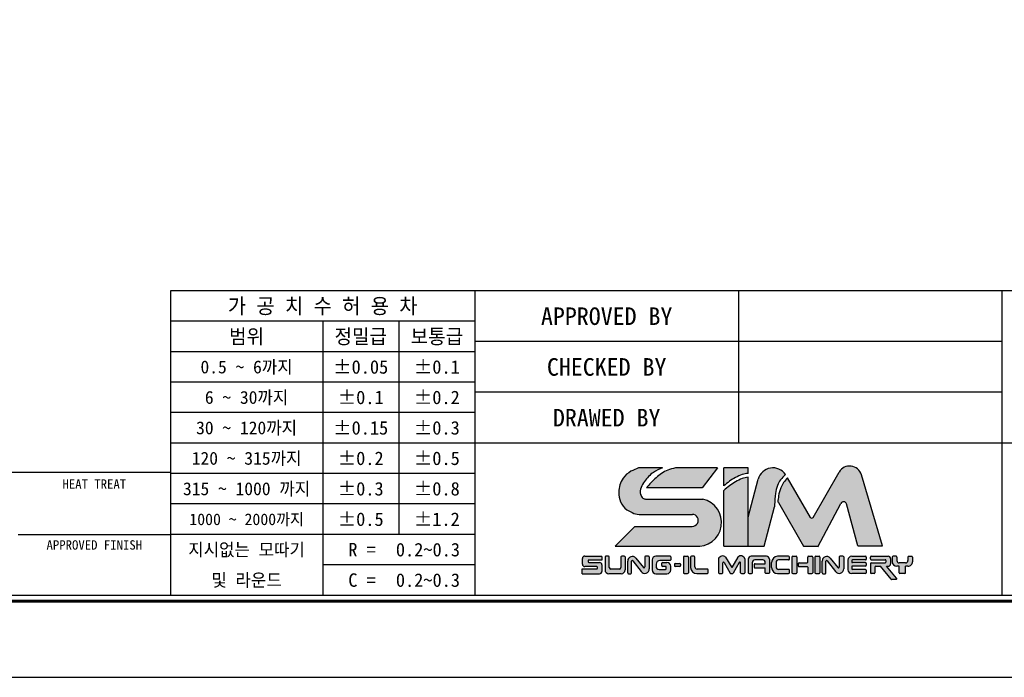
# Model space of a CAD drawing. Header units: millimetres. Extents: x -20 to 486, y 18 to 376.
# Tile 2 of 3: x 231 to 374, y 18 to 114. Entities that reach past the tile are written whole.
import ezdxf
from ezdxf.enums import TextEntityAlignment as Align

# ---------------------------------------------------------------- set-up
doc = ezdxf.new("R2010")
doc.units = ezdxf.units.MM
doc.layers.get('0').update_dxf_attribs({"linetype": 'CONTINUOUS'})

# ---------------------------------------------------------------- blocks, each defined once
blk = doc.blocks.new('란표제')
h = blk.add_hatch(color=256)
h.dxf.hatch_style = 1
edge = h.paths.add_edge_path()
edge.add_spline(control_points=[(207.2548857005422, 16.33602195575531), (207.4122922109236, 16.47608683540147), (207.7174809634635, 16.74765264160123), (208.2523540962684, 17.06731062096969), (208.7774405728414, 17.32249890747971), (209.1543874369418, 17.38665720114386), (209.3190179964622, 17.41467816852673)], knot_values=[0, 0, 0, 0, 0.6304310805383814, 1.222315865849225, 1.865724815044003, 2.364625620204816, 2.364625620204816, 2.364625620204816, 2.364625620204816], degree=3, periodic=0)
edge.add_line((209.3190179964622, 17.41467816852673), (209.3190179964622, 17.87493595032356))
edge.add_line((209.3190179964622, 17.87493595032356), (207.2548857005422, 17.87493595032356))
edge.add_line((207.2548857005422, 17.87493595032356), (207.2548857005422, 16.33602195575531))
edge = h.paths.add_edge_path()
edge.add_spline(control_points=[(209.3190179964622, 17.09505608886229), (209.1507810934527, 17.05636180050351), (208.7718837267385, 16.96921585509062), (208.2430076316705, 16.70211665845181), (207.7228945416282, 16.35351243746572), (207.4135439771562, 16.08416408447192), (207.2548857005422, 15.94602195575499)], knot_values=[0, 0, 0, 0, 0.5164407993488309, 1.163110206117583, 1.761888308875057, 2.392319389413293, 2.392319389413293, 2.392319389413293, 2.392319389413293], degree=3, periodic=0)
edge.add_line((207.2548857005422, 15.9460219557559), (207.2548857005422, 11.20741602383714))
edge.add_line((207.2548857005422, 11.20741602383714), (209.3190179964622, 11.20741602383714))
edge.add_line((209.3190179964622, 11.20741602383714), (209.3190179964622, 17.09505608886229))
edge = h.paths.add_edge_path()
edge.add_line((205.4485281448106, 15.20675719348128), (200.5646388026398, 15.20675719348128))
edge.add_spline(control_points=[(200.5646388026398, 15.20675719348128), (200.4849448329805, 15.23112786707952), (200.2902893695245, 15.29065413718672), (200.0764048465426, 15.6795593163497), (200.1444277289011, 16.22277553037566), (200.5626230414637, 16.86702953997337), (201.1445093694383, 17.51252125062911), (201.7536223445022, 17.7642963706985), (202.0212897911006, 17.87493595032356)], knot_values=[0, 0, 0, 0, 0.2433595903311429, 0.5944147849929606, 1.213183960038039, 1.789398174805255, 2.88702788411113, 3.747486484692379, 3.747486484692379, 3.747486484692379, 3.747486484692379], degree=3, periodic=0)
edge.add_line((202.0212897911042, 17.87493595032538), (199.9759209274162, 17.87493595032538))
edge.add_spline(control_points=[(199.9759209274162, 17.87493595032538), (199.7520550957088, 17.79066462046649), (199.2509278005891, 17.60202188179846), (198.4944564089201, 16.96557093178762), (198.1991549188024, 15.94031959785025), (198.3773366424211, 14.9433061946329), (198.8409946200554, 14.33840604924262), (199.2605940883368, 14.13379854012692), (199.4124566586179, 14.05974643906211)], knot_values=[0, 0, 0, 0, 0.550739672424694, 1.232839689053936, 2.19963066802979, 2.850121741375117, 3.513003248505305, 3.888995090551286, 3.888995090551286, 3.888995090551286, 3.888995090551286], degree=3, periodic=0)
edge.add_arc((200.0158996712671, 15.21120487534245), 1.299999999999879, 242.3423855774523, 270.0000000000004)
edge.add_line((200.0158996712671, 13.91120487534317), (204.5640160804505, 13.91120487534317))
edge.add_arc((204.5640160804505, 13.39961279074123), 0.5115920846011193, 270.18688939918, 90, ccw=False)
edge.add_line((204.5656848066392, 12.8880234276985), (199.6526393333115, 12.8880234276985))
edge.add_line((199.6526393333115, 12.8880234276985), (197.9720319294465, 11.20741602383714))
edge.add_line((197.9720319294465, 11.20741602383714), (204.7937810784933, 11.20741602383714))
edge.add_arc((205.0304162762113, 13.22194172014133), 2.028376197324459, 263.3004820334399, 78.10426637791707)
edge = h.paths.add_edge_path(flags=17)
edge.add_spline(control_points=[(203.1244932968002, 17.87493595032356), (202.8996633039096, 17.82721986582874), (202.2807588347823, 17.69586862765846), (201.4378743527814, 17.0633564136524), (200.9055243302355, 16.48007066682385), (200.6418784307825, 16.19119889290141)], knot_values=[0, 0, 0, 0, 0.6846043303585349, 1.884555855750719, 3.061918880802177, 3.061918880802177, 3.061918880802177, 3.061918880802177], degree=3, periodic=0)
edge.add_line((200.6418784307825, 16.19119889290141), (205.407712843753, 16.19119889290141))
edge.add_line((205.407712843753, 16.19119889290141), (206.7038211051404, 17.87493595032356))
edge.add_line((206.7038211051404, 17.87493595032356), (203.1244932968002, 17.87493595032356))
h = blk.add_hatch(color=256)
h.dxf.hatch_style = 1
edge = h.paths.add_edge_path()
edge.add_spline(control_points=[(211.5867120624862, 14.73767623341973), (211.5979655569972, 15.05995682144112), (211.6173841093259, 15.61607052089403), (211.7789107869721, 16.34602459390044), (212.0883945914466, 16.90037927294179), (212.3712800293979, 17.17334599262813), (212.5211611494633, 17.31797188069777)], knot_values=[0, 0, 0, 0, 0.7435831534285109, 1.283095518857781, 1.707763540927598, 2.186317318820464, 2.186317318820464, 2.186317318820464, 2.186317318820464], degree=3, periodic=0)
edge.add_arc((211.4478182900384, 16.58453128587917), 1.300000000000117, 34.34572044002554, 164.9999999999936)
edge.add_line((210.1921147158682, 16.92099604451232), (209.3190179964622, 13.66255472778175))
edge.add_line((209.3190179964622, 13.66255472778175), (209.3190179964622, 11.20741602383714))
edge.add_line((209.3190179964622, 11.20741602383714), (210.6863499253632, 11.20741602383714))
edge.add_line((210.6863499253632, 11.20741602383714), (211.5798839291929, 14.54213032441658))
edge.add_spline(control_points=[(211.5798839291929, 14.54213032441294), (211.5821599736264, 14.60731229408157), (211.5844360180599, 14.6724942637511), (211.5867120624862, 14.73767623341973)], knot_values=[2.186317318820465, 2.186317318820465, 2.186317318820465, 2.186317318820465, 2.336708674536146, 2.336708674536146, 2.336708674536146, 2.336708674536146], degree=3, periodic=0)
edge = h.paths.add_edge_path()
edge.add_arc((217.4733307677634, 14.73094655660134), 0.2599999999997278, 14.999999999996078, 152.0936797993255, ccw=False)
edge.add_line((217.7244714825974, 14.79823950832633), (218.681274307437, 11.22740275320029))
edge.add_line((218.681274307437, 11.22740275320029), (220.7932630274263, 11.22740275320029))
edge.add_line((220.7932630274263, 11.22740275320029), (218.9990320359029, 17.29391512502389))
edge.add_arc((218.0017364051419, 16.99895508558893), 1.040000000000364, 16.47610349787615, 150.0000000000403)
edge.add_line((217.101069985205, 17.51895508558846), (214.8678378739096, 13.65088360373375))
edge.add_arc((214.7552545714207, 13.71588360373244), 0.1299999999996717, 210.0000000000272, 330.0000000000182, ccw=False)
edge.add_line((214.6426712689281, 13.65088360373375), (212.6921295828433, 17.0293209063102))
edge.add_spline(control_points=[(212.6921295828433, 17.02932090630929), (212.5742457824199, 16.899792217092), (212.3414632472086, 16.64401477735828), (212.0652903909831, 16.12183659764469), (211.9274507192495, 15.54940397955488), (211.8798952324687, 15.13850761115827), (211.859846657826, 14.96528077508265)], knot_values=[0, 0, 0, 0, 0.523800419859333, 1.034337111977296, 1.752334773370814, 2.275651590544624, 2.275651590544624, 2.275651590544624, 2.275651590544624], degree=3, periodic=0)
edge.add_arc((211.7973139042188, 14.85130860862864), 0.1300000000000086, 30.0000000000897, 61.24788174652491, ccw=False)
edge.add_line((211.9098972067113, 14.91630860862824), (214.0576988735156, 11.19620699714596))
edge.add_line((214.0576988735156, 11.19620699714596), (215.3070704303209, 11.19620699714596))
edge.add_line((215.3070704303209, 11.19620699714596), (217.2435651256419, 14.85263365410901))
h = blk.add_hatch(color=256)
h.dxf.hatch_style = 1
h.paths.add_polyline_path([(196.8398843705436, 9.60770408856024, 0.4142135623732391), (196.6448843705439, 9.802704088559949), (195.7199446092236, 9.802704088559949, -0.4142135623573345), (195.6549446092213, 9.867704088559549), (195.6549446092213, 9.94856656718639, -0.4142135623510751), (195.7199446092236, 10.01356656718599), (196.8398843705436, 10.01356656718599), (196.8398843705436, 10.34636134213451), (195.3763517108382, 10.34636134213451, 0.4142135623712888), (195.1813517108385, 10.15136134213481), (195.1813517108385, 9.651637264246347, 0.4142135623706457), (195.3763517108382, 9.456637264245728), (196.4043549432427, 9.456637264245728, -0.4142135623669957), (196.469354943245, 9.391637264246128), (196.469354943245, 9.31448400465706, -0.4142135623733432), (196.4043549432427, 9.249484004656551), (195.1625882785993, 9.249484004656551), (195.1625882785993, 8.845717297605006), (196.6448843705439, 8.845717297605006, 0.4142135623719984), (196.8398843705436, 9.040717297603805)])
h.paths.add_polyline_path([(204.2241152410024, 10.26798301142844, 0.4142135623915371), (204.1591152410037, 10.33298301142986), (203.8636730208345, 10.33298301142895, 0.4142135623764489), (203.7986730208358, 10.26798301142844), (203.7986730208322, 8.929340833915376, 0.4142135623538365), (203.8636730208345, 8.864340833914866), (204.1591152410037, 8.864340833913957, 0.4142135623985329), (204.2241152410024, 8.929340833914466)])
h.paths.add_polyline_path([(207.1653805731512, 9.76362669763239, -0.7673269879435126), (207.2866722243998, 9.796126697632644), (207.8058751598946, 8.896840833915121, 0.2679491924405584), (207.8621668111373, 8.864340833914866), (207.9913022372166, 8.864340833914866, 0.2679491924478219), (208.0475938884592, 8.896840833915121), (208.5667968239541, 9.796126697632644, -0.7673269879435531), (208.6880884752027, 9.76362669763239), (208.6880884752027, 8.929340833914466, 0.414213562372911), (208.753088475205, 8.864340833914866), (208.9903602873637, 8.864340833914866, 0.4142135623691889), (209.0553602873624, 8.929340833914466), (209.0553602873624, 10.10884705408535, 0.5572135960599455), (208.4489020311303, 10.27134705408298), (207.9267345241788, 9.366926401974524), (207.40456701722, 10.27134705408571, 0.5198906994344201), (206.7981087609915, 10.10884705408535), (206.7981087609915, 8.929340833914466, 0.4142135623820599), (206.8631087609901, 8.864340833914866), (207.1003805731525, 8.864340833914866, 0.414213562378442), (207.1653805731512, 8.929340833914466)])
h = blk.add_hatch(color=256)
h.dxf.hatch_style = 1
h.paths.add_polyline_path([(203.5669230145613, 9.653807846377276, 0.4142135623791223), (203.5019230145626, 9.718807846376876), (203.0985386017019, 9.718807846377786, 0.4142135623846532), (203.0335386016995, 9.653807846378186), (203.0335386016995, 9.535083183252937, 0.4142135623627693), (203.0985386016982, 9.470083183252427), (203.5019230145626, 9.470083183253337, 0.4142135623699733), (203.5669230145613, 9.535083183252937)])
h.paths.add_polyline_path([(198.8155383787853, 9.170717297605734), (198.8155383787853, 10.28136134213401, 0.4142135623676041), (198.7505383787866, 10.34636134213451), (198.5312483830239, 10.34636134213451, 0.4142135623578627), (198.4662483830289, 10.28136134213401), (198.4662483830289, 9.374979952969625, -0.4142135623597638), (198.3362483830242, 9.244979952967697), (197.603546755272, 9.244979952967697, -0.414213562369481), (197.4735467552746, 9.374979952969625), (197.4735467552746, 10.28136134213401, 0.4142135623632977), (197.4085467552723, 10.34636134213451), (197.1732207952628, 10.34636134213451, 0.4142135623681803), (197.1082207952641, 10.28136134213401), (197.1082207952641, 9.170717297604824, 0.4142135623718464), (197.4332207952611, 8.845717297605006), (198.4905383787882, 8.845717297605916, 0.414213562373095)])
h.paths.add_polyline_path([(200.8836941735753, 9.265258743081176), (200.883694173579, 10.28136134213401, 0.4142135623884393), (200.8186941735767, 10.34636134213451), (200.5662103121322, 10.34636134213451, 0.4142135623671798), (200.5012103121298, 10.28136134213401), (200.5012103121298, 9.419089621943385, -0.7053166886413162), (200.3858505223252, 9.377993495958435), (199.73655295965, 10.17365216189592, 0.7053166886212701), (199.0443942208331, 9.927075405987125), (199.0443942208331, 8.910717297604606, 0.4142135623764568), (199.1093942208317, 8.845717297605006), (199.3056264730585, 8.845717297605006, 0.414213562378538), (199.3706264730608, 8.910717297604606), (199.3706264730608, 9.9048288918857, -0.7182104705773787), (199.4873633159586, 9.944177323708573), (200.1832731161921, 9.029168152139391, 0.718210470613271)])
h.paths.add_polyline_path([(202.7217367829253, 9.170717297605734), (202.7217367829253, 9.475145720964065, 0.4142135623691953), (202.3967367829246, 9.800145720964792), (202.0179389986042, 9.800145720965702, 0.4142135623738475), (201.9529389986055, 9.735145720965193), (201.9529389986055, 9.53839498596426, 0.4142135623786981), (202.0179389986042, 9.47339498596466), (202.2733244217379, 9.47339498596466, -0.4142135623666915), (202.3383244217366, 9.40839498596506), (202.3383244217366, 9.281672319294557, -0.4142135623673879), (202.2733244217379, 9.216672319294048), (201.7241999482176, 9.216672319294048, -0.414213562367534), (201.4641999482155, 9.476672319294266), (201.4641999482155, 9.652153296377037, -0.4142135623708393), (201.7891999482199, 9.977153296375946), (202.6567367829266, 9.977153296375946, 0.4142135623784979), (202.7217367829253, 10.04215329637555), (202.7217367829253, 10.28136134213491, 0.4142135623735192), (202.6567367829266, 10.34636134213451), (201.4565649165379, 10.34636134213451, 0.4142135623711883), (201.1315649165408, 10.02136134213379), (201.1315649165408, 9.170717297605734, 0.414213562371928), (201.4565649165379, 8.845717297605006), (202.3967367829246, 8.845717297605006, 0.4142135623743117)])
h.paths.add_polyline_path([(205.9125890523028, 9.17499023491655, 0.414213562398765), (205.8475890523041, 9.239990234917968), (204.9759224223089, 9.239990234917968, -0.4142135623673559), (204.7809224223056, 9.434990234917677), (204.7809224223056, 10.26798301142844, 0.4142135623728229), (204.7159224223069, 10.33298301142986), (204.484411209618, 10.33298301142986, 0.4142135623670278), (204.4194112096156, 10.26798301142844), (204.4194112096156, 9.384340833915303, 0.4142135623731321), (204.9394112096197, 8.864340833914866), (205.8475890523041, 8.864340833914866, 0.4142135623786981), (205.9125890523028, 8.929340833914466)])
h.paths.add_polyline_path([(209.6947316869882, 9.823725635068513, -0.4142135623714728), (209.8897316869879, 10.01872563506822), (210.5938065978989, 10.01872563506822, -0.4142135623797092), (210.7888065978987, 9.823725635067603), (210.7888065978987, 9.69676070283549), (209.9214226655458, 9.69676070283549, 0.4142135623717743), (209.8564226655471, 9.631760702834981), (209.8564226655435, 9.405771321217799, 0.4142135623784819), (209.9214226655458, 9.34077132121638), (210.7888065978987, 9.34077132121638), (210.7888065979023, 8.929340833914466, 0.4142135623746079), (210.853806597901, 8.864340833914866), (211.0838216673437, 8.864340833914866, 0.4142135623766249), (211.1488216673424, 8.929340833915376), (211.1488216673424, 10.07298301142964, 0.4142135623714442), (210.888821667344, 10.33298301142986), (209.5973415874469, 10.33298301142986, 0.4142135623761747), (209.3373415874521, 10.07298301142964), (209.3373415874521, 8.929340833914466, 0.4142135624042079), (209.4023415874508, 8.864340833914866), (209.6297316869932, 8.864340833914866, 0.4142135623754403), (209.6947316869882, 8.929340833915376)])
h.paths.add_polyline_path([(212.8488973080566, 9.150598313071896, 0.4142135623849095), (212.7838973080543, 9.215598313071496), (211.9150975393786, 9.215598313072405, -0.4142135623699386), (211.7200975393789, 9.410598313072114), (211.7200975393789, 9.82568128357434, -0.4142135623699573), (211.9150975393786, 10.02068128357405), (212.7838973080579, 10.02068128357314, 0.414213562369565), (212.8488973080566, 10.08568128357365), (212.8488973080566, 10.26798301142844, 0.4142135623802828), (212.7838973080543, 10.33298301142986), (211.8480273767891, 10.33298301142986, 0.4142135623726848), (211.3280273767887, 9.812983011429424), (211.3280273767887, 9.384340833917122, 0.4142135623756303), (211.8480273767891, 8.864340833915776), (212.7838973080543, 8.864340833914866, 0.4142135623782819), (212.8488973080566, 8.929340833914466)])
h.paths.add_polyline_path([(213.4925793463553, 10.26798301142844, 0.4142135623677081), (213.427579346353, 10.33298301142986), (213.1321371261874, 10.33298301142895, 0.4142135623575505), (213.0671371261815, 10.26798301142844), (213.0671371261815, 8.929340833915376, 0.4142135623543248), (213.1321371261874, 8.864340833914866), (213.427579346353, 8.864340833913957, 0.4142135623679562), (213.4925793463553, 8.929340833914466)])
h.paths.add_polyline_path([(214.8456035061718, 10.26798301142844, 0.4142135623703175), (214.7806035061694, 10.33298301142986), (214.4851612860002, 10.33298301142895, 0.4142135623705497), (214.4201612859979, 10.26798301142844), (214.4201612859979, 9.839948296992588, -0.4142135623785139), (214.3551612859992, 9.774948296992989), (213.6763301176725, 9.774948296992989, 0.4142135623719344), (213.6113301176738, 9.70994829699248), (213.6113301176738, 9.520356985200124, 0.4142135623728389), (213.6763301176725, 9.455356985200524), (214.3551612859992, 9.455356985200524, -0.4142135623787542), (214.4201612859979, 9.390356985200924), (214.4201612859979, 8.929340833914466, 0.4142135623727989), (214.4851612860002, 8.864340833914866), (214.7806035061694, 8.864340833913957, 0.4142135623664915), (214.8456035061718, 8.929340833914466)])
h.paths.add_polyline_path([(215.4624624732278, 10.26798301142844, 0.4142135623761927), (215.3974624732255, 10.33298301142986), (215.1020202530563, 10.33298301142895, 0.4142135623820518), (215.0370202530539, 10.26798301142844), (215.0370202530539, 8.929340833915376, 0.4142135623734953), (215.1020202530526, 8.864340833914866), (215.3974624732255, 8.864340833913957, 0.4142135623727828), (215.4624624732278, 8.929340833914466)])
h.paths.add_polyline_path([(216.3394696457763, 10.17365216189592, 0.7053166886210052), (215.6473109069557, 9.927075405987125), (215.6473109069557, 8.910717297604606, 0.4142135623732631), (215.7123109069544, 8.845717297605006), (215.9085431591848, 8.845717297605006, 0.4142135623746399), (215.9735431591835, 8.910717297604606), (215.9735431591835, 9.9048288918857, -0.718210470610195), (216.0902800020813, 9.944177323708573), (216.7861898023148, 9.029168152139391, 0.7182104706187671), (217.486610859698, 9.265258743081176), (217.486610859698, 10.28136134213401, 0.414213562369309), (217.4216108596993, 10.34636134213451), (217.1691269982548, 10.34636134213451, 0.4142135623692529), (217.1041269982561, 10.28136134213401), (217.1041269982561, 9.419089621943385, -0.7053166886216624), (216.9887672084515, 9.377993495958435)])
h.paths.add_polyline_path([(219.4204153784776, 10.26798301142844, 0.4142135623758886), (219.3554153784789, 10.33298301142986), (218.1709172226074, 10.33298301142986, 0.414213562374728), (217.845917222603, 10.00798301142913), (217.845917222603, 9.189340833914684, 0.4142135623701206), (218.1709172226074, 8.864340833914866), (219.3554153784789, 8.864340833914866, 0.4142135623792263), (219.4204153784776, 8.929340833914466), (219.4204153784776, 9.143462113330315, 0.4142135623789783), (219.3554153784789, 9.208462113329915), (218.2404718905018, 9.208462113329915, -0.4142135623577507), (218.1754718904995, 9.273462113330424), (218.1754718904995, 9.438182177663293, -0.4142135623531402), (218.2404718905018, 9.503182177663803), (219.3554153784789, 9.503182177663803, 0.4142135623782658), (219.4204153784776, 9.568182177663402), (219.4204153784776, 9.72836590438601, 0.4142135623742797), (219.3554153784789, 9.79336590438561), (218.2404718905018, 9.79336590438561, -0.4142135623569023), (218.1754718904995, 9.85836590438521), (218.1754718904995, 9.955071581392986, -0.4142135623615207), (218.2404718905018, 10.02007158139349), (219.3554153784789, 10.02007158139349, 0.4142135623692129), (219.4204153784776, 10.085071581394)])
h.paths.add_polyline_path([(221.4898233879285, 10.13798301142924, 0.4142135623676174), (221.2948233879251, 10.33298301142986), (219.835271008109, 10.33298301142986, 0.4142135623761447), (219.7702710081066, 10.26798301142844), (219.7702710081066, 10.10677544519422, 0.4142135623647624), (219.835271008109, 10.04177544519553), (221.0336939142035, 10.04177544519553, -0.4142135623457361), (221.0986939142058, 9.976775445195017), (221.0986939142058, 9.837352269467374, -0.4142135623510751), (221.0336939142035, 9.772352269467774), (219.835271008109, 9.772352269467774, 0.4142135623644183), (219.7702710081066, 9.707352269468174), (219.7702710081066, 8.929340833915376, 0.4142135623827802), (219.835271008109, 8.864340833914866), (220.0926108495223, 8.864340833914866, 0.41421356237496), (220.157610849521, 8.929340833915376), (220.157610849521, 9.414242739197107, -0.414213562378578), (220.2226108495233, 9.479242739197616), (220.6306965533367, 9.479242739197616), (221.5531320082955, 8.379926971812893, 0.2216946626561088), (221.602924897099, 8.356708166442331), (221.9552971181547, 8.35670816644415, 0.637070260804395), (222.0050900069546, 8.463489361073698), (221.1527717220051, 9.479242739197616), (221.2948233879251, 9.479242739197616, 0.414213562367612), (221.4898233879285, 9.674242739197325)])
h.paths.add_polyline_path([(223.3662109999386, 9.869242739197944), (223.3662109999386, 10.26798301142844, 0.4142135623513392), (223.3012109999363, 10.33298301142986), (223.0343925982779, 10.33298301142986, 0.4142135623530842), (222.9693925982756, 10.26798301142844), (222.9693925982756, 9.967352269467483, -0.414213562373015), (222.7743925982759, 9.772352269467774), (222.2290342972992, 9.772352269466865, -0.4142135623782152), (222.0340342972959, 9.967352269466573), (222.0340342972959, 10.26798301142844, 0.4142135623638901), (221.9690342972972, 10.33298301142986), (221.7022158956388, 10.33298301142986, 0.4142135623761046), (221.6372158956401, 10.26798301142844), (221.6372158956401, 9.869242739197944, 0.4142135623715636), (222.0272158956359, 9.479242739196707), (222.9762109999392, 9.479242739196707, 0.4142135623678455)])
h.paths.add_polyline_path([(222.7748939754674, 9.479242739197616), (222.2133923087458, 9.479242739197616), (222.2133923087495, 8.929340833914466, 0.4142135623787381), (222.2783923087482, 8.864340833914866), (222.7098939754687, 8.864340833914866, 0.4142135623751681), (222.7748939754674, 8.929340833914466)])
for p, q in [((290, 33), (160, 33)), ((160, 33), (160, 7)), ((186, 33), (186, 7)), ((208.5, 33), (208.5, 20)), ((231, 33), (231, 7)), ((186, 30.39999999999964), (160, 30.39999999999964)), ((173, 30.39999999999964), (173, 7)), ((179.5, 30.39999999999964), (179.5, 12.20000000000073)), ((231, 28.66666666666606), (186, 28.66666666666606)), ((186, 27.79999999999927), (160, 27.79999999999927)), ((186, 25.20000000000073), (160, 25.20000000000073)), ((231, 24.33333333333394), (186, 24.33333333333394)), ((186, 22.60000000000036), (160, 22.60000000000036)), ((186, 20), (160, 20)), ((290, 20), (186, 20)), ((202.0212897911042, 17.87493595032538), (199.9759209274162, 17.87493595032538)), ((206.7038211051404, 17.87493595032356), (203.1244932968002, 17.87493595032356)), ((206.7038211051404, 17.87493595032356), (205.407712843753, 16.19119889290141)), ((209.3190179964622, 17.87493595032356), (207.2548857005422, 17.87493595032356)), ((207.2548857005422, 16.33602195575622), (207.2548857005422, 17.87493595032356)), ((209.3190179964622, 17.41467816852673), (209.3190179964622, 17.87493595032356)), ((160, 17.5), (62, 17.5)), ((186, 17.39999999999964), (160, 17.39999999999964)), ((209.3190179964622, 11.20741602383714), (209.3190179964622, 17.09505608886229)), ((209.3190179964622, 13.66255472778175), (210.1921147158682, 16.92099604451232)), ((214.6426712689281, 13.65088360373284), (212.692129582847, 17.0293209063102)), ((214.8678378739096, 13.65088360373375), (217.101069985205, 17.51895508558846)), ((220.7932630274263, 11.22740275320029), (218.9990320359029, 17.2939151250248)), ((205.407712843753, 16.19119889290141), (200.6418784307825, 16.19119889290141)), ((200.5646388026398, 15.20675719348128), (205.4485281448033, 15.20675719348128)), ((207.2548857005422, 11.20741602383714), (207.2548857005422, 15.94602195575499)), ((186, 14.79999999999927), (160, 14.79999999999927)), ((210.6863499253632, 11.20741602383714), (211.5798839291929, 14.54213032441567)), ((211.9098972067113, 14.91630860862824), (214.0576988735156, 11.19620699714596)), ((215.2814177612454, 11.14777045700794), (217.2435651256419, 14.85263365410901)), ((218.681274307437, 11.22740275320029), (217.7244714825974, 14.79823950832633)), ((200.0158996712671, 13.91120487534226), (204.5640160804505, 13.91120487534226)), ((199.6526393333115, 12.8880234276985), (197.9720319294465, 11.20741602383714)), ((199.6526393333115, 12.8880234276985), (204.5623473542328, 12.8880234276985)), ((147, 12.20000000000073), (160, 12.20000000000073)), ((186, 12.20000000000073), (160, 12.20000000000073)), ((197.9720319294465, 11.20741602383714), (204.7937810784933, 11.20741602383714)), ((207.2548857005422, 11.20741602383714), (209.3190179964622, 11.20741602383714)), ((209.3190179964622, 11.20741602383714), (210.6863499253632, 11.20741602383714)), ((214.0576988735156, 11.19620699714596), (215.2814177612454, 11.19620699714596)), ((218.681274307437, 11.22740275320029), (220.7932630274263, 11.22740275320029)), ((195.1813517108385, 9.651637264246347), (195.1813517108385, 10.15136134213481)), ((195.3763517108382, 10.34636134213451), (196.8398843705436, 10.34636134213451)), ((196.8398843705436, 10.32175464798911), (196.8398843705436, 10.01356656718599)), ((197.1082207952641, 10.28136134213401), (197.1082207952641, 9.170717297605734)), ((197.4085467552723, 10.34636134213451), (197.1732207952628, 10.34636134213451)), ((197.4735467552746, 9.374979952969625), (197.4735467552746, 10.28136134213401)), ((198.4662483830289, 10.28136134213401), (198.4662483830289, 9.374979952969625)), ((198.7505383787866, 10.34636134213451), (198.5312483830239, 10.34636134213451)), ((198.8155383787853, 10.28136134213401), (198.8155383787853, 9.170717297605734)), ((199.7365529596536, 10.17365216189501), (200.3858505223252, 9.377993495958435)), ((200.5012103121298, 10.28136134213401), (200.5012103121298, 9.419089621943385)), ((200.8186941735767, 10.34636134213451), (200.5662103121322, 10.34636134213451)), ((200.8836941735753, 10.28136134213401), (200.8836941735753, 9.265258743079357)), ((202.6567367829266, 10.34636134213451), (201.4565649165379, 10.34636134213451)), ((202.7217367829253, 10.28136134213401), (202.7217367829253, 10.04215329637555)), ((202.7217367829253, 10.28136134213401), (202.7217367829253, 10.04215329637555)), ((203.7986730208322, 10.26798301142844), (203.7986730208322, 8.929340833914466)), ((203.8636730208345, 10.33298301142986), (204.1591152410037, 10.33298301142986)), ((204.2241152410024, 10.26798301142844), (204.2241152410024, 8.929340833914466)), ((204.4194112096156, 10.26798301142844), (204.4194112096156, 9.384340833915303)), ((204.7159224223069, 10.33298301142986), (204.484411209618, 10.33298301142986)), ((204.7809224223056, 9.434990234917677), (204.7809224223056, 10.26798301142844)), ((206.7981087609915, 10.10884705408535), (206.7981087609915, 8.929340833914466)), ((207.40456701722, 10.2713470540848), (207.9267345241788, 9.366926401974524)), ((208.4489020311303, 10.2713470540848), (207.9267345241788, 9.366926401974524)), ((209.0553602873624, 10.10884705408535), (209.0553602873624, 8.929340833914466)), ((210.888821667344, 10.33298301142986), (209.5973415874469, 10.33298301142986)), ((212.7838973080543, 10.33298301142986), (211.8480273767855, 10.33298301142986)), ((212.8488973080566, 10.08568128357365), (212.8488973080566, 10.26798301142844)), ((213.0671371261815, 10.26798301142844), (213.0671371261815, 8.929340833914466)), ((213.1321371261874, 10.33298301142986), (213.427579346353, 10.33298301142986)), ((213.4925793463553, 10.26798301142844), (213.4925793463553, 8.929340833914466)), ((214.4201612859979, 9.839948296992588), (214.4201612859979, 10.26798301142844)), ((214.4851612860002, 10.33298301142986), (214.7806035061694, 10.33298301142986)), ((214.8456035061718, 10.26798301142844), (214.8456035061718, 8.929340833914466)), ((215.0370202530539, 10.26798301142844), (215.0370202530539, 8.929340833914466)), ((215.1020202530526, 10.33298301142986), (215.3974624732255, 10.33298301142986)), ((215.4624624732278, 10.26798301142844), (215.4624624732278, 8.929340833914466)), ((216.3394696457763, 10.17365216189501), (216.9887672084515, 9.377993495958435)), ((217.1041269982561, 10.28136134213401), (217.1041269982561, 9.419089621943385)), ((217.4216108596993, 10.34636134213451), (217.1691269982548, 10.34636134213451)), ((217.486610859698, 10.28136134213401), (217.486610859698, 9.265258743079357)), ((218.1709172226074, 10.33298301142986), (219.3554153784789, 10.33298301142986)), ((219.4204153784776, 10.26798301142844), (219.4204153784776, 10.08507158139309)), ((219.7702710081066, 10.10677544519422), (219.7702710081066, 10.26798301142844)), ((219.8352710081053, 10.33298301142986), (221.2948233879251, 10.33298301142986)), ((221.4898233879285, 10.13798301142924), (221.4898233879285, 9.674242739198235)), ((221.6372158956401, 10.26798301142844), (221.6372158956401, 9.869242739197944)), ((221.9690342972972, 10.33298301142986), (221.7022158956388, 10.33298301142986)), ((222.0340342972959, 10.26798301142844), (222.0340342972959, 9.967352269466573)), ((222.9693925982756, 10.26798301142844), (222.9693925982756, 9.967352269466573)), ((223.0343925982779, 10.33298301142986), (223.3012109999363, 10.33298301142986)), ((223.366210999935, 10.26798301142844), (223.366210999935, 9.869242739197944)), ((186, 9.600000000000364), (173, 9.600000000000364)), ((195.1625882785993, 8.845717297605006), (195.1625882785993, 9.249484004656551)), ((195.1625882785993, 9.249484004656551), (196.4043549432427, 9.249484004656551)), ((196.4043549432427, 9.456637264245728), (195.3763517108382, 9.456637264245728)), ((195.6549446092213, 9.94856656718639), (195.6549446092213, 9.867704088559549)), ((196.8398843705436, 10.01356656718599), (195.7199446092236, 10.01356656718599)), ((195.7199446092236, 9.802704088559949), (196.6448843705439, 9.802704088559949)), ((196.469354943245, 9.31448400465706), (196.469354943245, 9.391637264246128)), ((196.8398843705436, 9.60770408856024), (196.8398843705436, 9.040717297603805)), ((199.0443942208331, 8.910717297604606), (199.0443942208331, 9.927075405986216)), ((199.3706264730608, 8.910717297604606), (199.3706264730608, 9.9048288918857)), ((199.4873633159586, 9.944177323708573), (200.1832731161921, 9.029168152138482)), ((201.1315649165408, 10.02136134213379), (201.1315649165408, 9.170717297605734)), ((201.4641999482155, 9.652153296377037), (201.4641999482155, 9.476672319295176)), ((202.6567367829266, 9.977153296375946), (201.7891999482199, 9.977153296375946)), ((201.9529389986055, 9.53839498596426), (201.9529389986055, 9.735145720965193)), ((202.0179389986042, 9.800145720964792), (202.3967367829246, 9.800145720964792)), ((202.2733244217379, 9.47339498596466), (202.0179389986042, 9.47339498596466)), ((202.3383244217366, 9.281672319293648), (202.3383244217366, 9.40839498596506)), ((202.7217367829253, 9.170717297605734), (202.7217367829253, 9.475145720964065)), ((203.0335386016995, 9.653807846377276), (203.0335386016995, 9.535083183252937)), ((203.0985386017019, 9.718807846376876), (203.5019230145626, 9.718807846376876)), ((203.5019230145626, 9.470083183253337), (203.0985386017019, 9.470083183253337)), ((203.5669230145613, 9.653807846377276), (203.5669230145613, 9.535083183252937)), ((207.1653805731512, 8.929340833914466), (207.1653805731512, 9.76362669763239)), ((207.2866722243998, 9.796126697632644), (207.8058751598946, 8.896840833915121)), ((208.5667968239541, 9.796126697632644), (208.0475938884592, 8.896840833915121)), ((208.6880884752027, 8.929340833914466), (208.6880884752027, 9.76362669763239)), ((209.3373415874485, 10.07298301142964), (209.3373415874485, 8.929340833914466)), ((209.6947316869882, 8.929340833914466), (209.6947316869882, 9.823725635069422)), ((209.8564226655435, 9.63176070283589), (209.8564226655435, 9.405771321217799)), ((210.5938065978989, 10.01872563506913), (209.8897316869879, 10.01872563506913)), ((209.9214226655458, 9.69676070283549), (210.7888065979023, 9.69676070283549)), ((209.9214226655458, 9.34077132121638), (210.7888065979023, 9.34077132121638)), ((210.7888065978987, 9.69676070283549), (210.7888065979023, 9.823725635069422)), ((210.7888065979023, 8.929340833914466), (210.7888065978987, 9.34077132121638)), ((211.1488216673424, 10.07298301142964), (211.1488216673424, 8.929340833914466)), ((211.328027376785, 9.384340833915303), (211.328027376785, 9.812983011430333)), ((211.7200975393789, 9.82568128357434), (211.7200975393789, 9.410598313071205)), ((212.7838973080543, 10.02068128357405), (211.9150975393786, 10.02068128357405)), ((213.6113301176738, 9.709948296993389), (213.6113301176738, 9.520356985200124)), ((213.6763301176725, 9.774948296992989), (214.3551612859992, 9.774948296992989)), ((213.6763301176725, 9.455356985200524), (214.3551612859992, 9.455356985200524)), ((214.4201612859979, 9.390356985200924), (214.4201612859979, 8.929340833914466)), ((215.6473109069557, 8.910717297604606), (215.6473109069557, 9.927075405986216)), ((215.9735431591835, 8.910717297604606), (215.9735431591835, 9.9048288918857)), ((216.0902800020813, 9.944177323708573), (216.7861898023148, 9.029168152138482)), ((217.845917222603, 10.00798301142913), (217.845917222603, 9.189340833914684)), ((218.1754718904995, 9.955071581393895), (218.1754718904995, 9.85836590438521)), ((218.1754718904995, 9.438182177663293), (218.1754718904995, 9.273462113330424)), ((219.3554153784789, 10.02007158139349), (218.2404718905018, 10.02007158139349)), ((219.3554153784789, 9.79336590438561), (218.2404718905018, 9.79336590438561)), ((219.3554153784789, 9.503182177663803), (218.2404718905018, 9.503182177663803)), ((219.4204153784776, 9.72836590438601), (219.4204153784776, 9.568182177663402)), ((219.7702710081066, 9.707352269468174), (219.7702710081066, 8.929340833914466)), ((219.8352710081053, 10.04177544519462), (221.0336939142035, 10.04177544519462)), ((219.8352710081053, 9.772352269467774), (221.0336939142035, 9.772352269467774)), ((220.157610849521, 9.414242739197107), (220.157610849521, 8.929340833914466)), ((220.2226108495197, 9.479242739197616), (220.6306965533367, 9.479242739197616)), ((221.5531320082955, 8.379926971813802), (220.6306965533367, 9.479242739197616)), ((221.0986939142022, 9.976775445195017), (221.0986939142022, 9.837352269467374)), ((221.1527717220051, 9.479242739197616), (221.2948233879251, 9.479242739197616)), ((222.0050900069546, 8.463489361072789), (221.1527717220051, 9.479242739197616)), ((222.2133923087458, 9.479242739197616), (222.0272158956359, 9.479242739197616)), ((222.2133923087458, 8.929340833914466), (222.2133923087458, 9.479242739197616)), ((222.7743925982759, 9.772352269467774), (222.2290342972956, 9.772352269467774)), ((222.9762109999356, 9.479242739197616), (222.7748939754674, 9.479242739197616)), ((222.7748939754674, 8.929340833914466), (222.7748939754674, 9.479242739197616)), ((195.1625882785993, 8.845717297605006), (196.6448843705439, 8.845717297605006)), ((198.4905383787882, 8.845717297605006), (197.4332207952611, 8.845717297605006)), ((198.3362483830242, 9.244979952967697), (197.603546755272, 9.244979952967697)), ((199.1093942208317, 8.845717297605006), (199.3056264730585, 8.845717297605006)), ((201.4565649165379, 8.845717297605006), (202.3967367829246, 8.845717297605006)), ((201.7241999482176, 9.216672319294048), (202.2733244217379, 9.216672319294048)), ((203.8636730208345, 8.864340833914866), (204.1591152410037, 8.864340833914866)), ((204.9394112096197, 8.864340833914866), (205.8475890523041, 8.864340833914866)), ((205.8475890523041, 9.239990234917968), (204.9759224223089, 9.239990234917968)), ((205.9125890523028, 8.929340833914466), (205.9125890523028, 9.17499023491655)), ((206.8631087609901, 8.864340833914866), (207.1003805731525, 8.864340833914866)), ((207.8621668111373, 8.864340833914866), (207.9913022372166, 8.864340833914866)), ((208.753088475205, 8.864340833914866), (208.9903602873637, 8.864340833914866)), ((209.4023415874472, 8.864340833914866), (209.6297316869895, 8.864340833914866)), ((211.0838216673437, 8.864340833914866), (210.853806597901, 8.864340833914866)), ((211.8480273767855, 8.864340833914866), (212.7838973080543, 8.864340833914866)), ((212.7838973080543, 9.215598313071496), (211.9150975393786, 9.215598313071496)), ((212.8488973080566, 8.929340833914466), (212.8488973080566, 9.150598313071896)), ((213.1321371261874, 8.864340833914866), (213.427579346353, 8.864340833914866)), ((214.4851612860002, 8.864340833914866), (214.7806035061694, 8.864340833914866)), ((215.1020202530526, 8.864340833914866), (215.3974624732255, 8.864340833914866)), ((215.7123109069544, 8.845717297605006), (215.9085431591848, 8.845717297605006)), ((219.3554153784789, 8.864340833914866), (218.1709172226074, 8.864340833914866)), ((219.3554153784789, 9.208462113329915), (218.2404718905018, 9.208462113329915)), ((219.4204153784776, 9.143462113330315), (219.4204153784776, 8.929340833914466)), ((220.0926108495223, 8.864340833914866), (219.8352710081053, 8.864340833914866)), ((222.7098939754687, 8.864340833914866), (222.2783923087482, 8.864340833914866)), ((221.9552971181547, 8.35670816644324), (221.602924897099, 8.35670816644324)), ((0, 0), (296.9999999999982, 0))]:
    blk.add_line(p, q)
at = {"const_width": 0.25}
blk.add_lwpolyline([(290.5000000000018, 6.5), (290.5000000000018, 203.5), (10, 203.5), (10, 6.5)], close=True, dxfattribs=at)
blk.add_lwpolyline([(290, 7), (290, 203), (10.49999999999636, 203), (10.49999999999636, 7)], close=True)
for centre, radius, start, end in [((211.4478182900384, 16.58453128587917), 1.3, 34.34572043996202, 164.999999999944), ((218.0017364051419, 16.99895508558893), 1.04, 16.47610349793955, 150.000000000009), ((205.0304162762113, 13.22194172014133), 2.028376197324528, 263.3004820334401, 78.10426637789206), ((211.7973139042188, 14.85130860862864), 0.13, 29.99999999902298, 61.24788175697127), ((217.4733307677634, 14.73094655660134), 0.26, 14.9999999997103, 152.0936797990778), ((200.0158996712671, 15.21120487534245), 1.3, 242.3423855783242, 270), ((204.5640160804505, 13.39961279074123), 0.5115920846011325, 269.8131105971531, 90), ((214.7552545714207, 13.71588360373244), 0.13, 209.9999999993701, 329.9999999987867), ((195.3763517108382, 10.15136134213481), 0.195, 90, 180), ((197.1732207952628, 10.28136134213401), 0.065, 90, 180), ((197.4085467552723, 10.28136134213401), 0.065, 0, 90), ((198.5312483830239, 10.28136134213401), 0.065, 90, 180), ((198.7505383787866, 10.28136134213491), 0.065, 0, 90), ((199.4343942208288, 9.927075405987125), 0.39, 39.21617813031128, 180), ((200.5662103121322, 10.28136134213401), 0.065, 90, 180), ((200.8186941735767, 10.28136134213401), 0.065, 0, 90), ((201.4565649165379, 10.02136134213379), 0.325, 90, 180), ((202.6567367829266, 10.28136134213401), 0.065, 0, 90.0000000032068), ((203.8636730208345, 10.26798301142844), 0.065, 90, 180), ((204.1591152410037, 10.26798301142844), 0.065, 0, 90), ((204.484411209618, 10.26798301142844), 0.065, 90, 180), ((204.7159224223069, 10.26798301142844), 0.065, 0, 90), ((207.1583587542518, 9.977292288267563), 0.3835188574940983, 50.0609962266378, 159.9390037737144), ((208.7018605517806, 10.00248459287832), 0.3691544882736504, 16.74570727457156, 133.2542927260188), ((209.5973415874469, 10.07298301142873), 0.26, 90, 180), ((210.888821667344, 10.07298301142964), 0.26, 0, 90), ((211.8480273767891, 9.812983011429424), 0.52, 90, 180), ((212.7838973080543, 10.26798301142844), 0.065, 0, 90), ((213.1321371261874, 10.26798301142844), 0.065, 90, 180), ((213.427579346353, 10.26798301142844), 0.065, 0, 90), ((214.4851612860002, 10.26798301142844), 0.065, 90, 180), ((214.7806035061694, 10.26798301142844), 0.065, 0, 90), ((215.1020202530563, 10.26798301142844), 0.065, 90.0000000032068, 180), ((215.3974624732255, 10.26798301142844), 0.065, 0, 90), ((216.0373109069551, 9.927075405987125), 0.39, 39.21617813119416, 180), ((217.1691269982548, 10.28136134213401), 0.065, 90, 180), ((217.4216108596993, 10.28136134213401), 0.065, 0, 90), ((218.1709172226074, 10.00798301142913), 0.325, 90, 180), ((219.3554153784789, 10.26798301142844), 0.065, 0, 90), ((219.835271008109, 10.26798301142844), 0.065, 90, 180), ((219.835271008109, 10.10677544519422), 0.065, 180, 269.9999999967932), ((221.2948233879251, 10.13798301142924), 0.195, 0, 90), ((221.7022158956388, 10.26798301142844), 0.065, 90, 180), ((221.9690342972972, 10.26798301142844), 0.065, 0, 90), ((223.0343925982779, 10.26798301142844), 0.065, 90, 180), ((223.3012109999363, 10.26798301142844), 0.065, 0, 90), ((195.3763517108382, 9.651637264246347), 0.195, 180, 270), ((195.7199446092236, 9.94856656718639), 0.065, 90, 180), ((195.7199446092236, 9.867704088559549), 0.065, 180, 270), ((196.4043549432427, 9.391637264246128), 0.065, 0, 90), ((196.4043549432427, 9.31448400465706), 0.065, 270, 0), ((196.6448843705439, 9.60770408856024), 0.195, 0, 90), ((197.603546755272, 9.374979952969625), 0.13, 180, 270), ((198.3362483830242, 9.374979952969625), 0.13, 270, 0), ((199.4356264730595, 9.9048288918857), 0.065, 37.25478689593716, 180), ((200.4936941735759, 9.265258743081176), 0.39, 217.2547868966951, 0), ((200.4362103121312, 9.419089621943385), 0.065, 219.2161781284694, 0), ((201.7891999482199, 9.652153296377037), 0.325, 90, 180), ((201.7241999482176, 9.476672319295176), 0.26, 180, 270), ((202.0179389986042, 9.735145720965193), 0.065, 90, 180), ((202.0179389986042, 9.53839498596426), 0.065, 180, 270), ((202.2733244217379, 9.40839498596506), 0.065, 0, 90), ((202.2733244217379, 9.281672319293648), 0.065, 270, 0), ((202.3967367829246, 9.475145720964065), 0.325, 0, 90), ((202.6567367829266, 10.04215329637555), 0.065, 269.9999999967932, 0), ((203.0985386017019, 9.653807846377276), 0.065, 90, 180), ((203.0985386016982, 9.535083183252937), 0.065, 180, 270), ((203.5019230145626, 9.653807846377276), 0.065, 0, 90), ((203.5019230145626, 9.535083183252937), 0.065, 270, 0), ((204.9394112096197, 9.384340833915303), 0.52, 180, 270), ((204.9759224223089, 9.434990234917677), 0.195, 180, 270), ((207.2303805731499, 9.76362669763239), 0.065, 30.0000000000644, 180), ((208.623088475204, 9.76362669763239), 0.065, 0, 149.9999999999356), ((209.8897316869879, 9.823725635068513), 0.195, 90, 180), ((209.9214226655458, 9.63176070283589), 0.065, 90.0000000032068, 180), ((209.9214226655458, 9.40577132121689), 0.065, 180, 270), ((210.5938065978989, 9.823725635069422), 0.195, 0, 89.99999999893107), ((211.8480273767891, 9.384340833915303), 0.52, 180, 269.9999999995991), ((211.9150975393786, 9.82568128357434), 0.195, 90, 180), ((211.9150975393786, 9.410598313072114), 0.195, 180, 270), ((212.7838973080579, 10.08568128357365), 0.065, 269.9999999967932, 0), ((213.6763301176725, 9.709948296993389), 0.065, 90, 180), ((213.6763301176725, 9.520356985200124), 0.065, 180, 270), ((214.3551612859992, 9.839948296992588), 0.065, 270, 0), ((214.3551612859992, 9.390356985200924), 0.065, 0, 90), ((216.0385431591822, 9.9048288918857), 0.065, 37.25478689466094, 180), ((217.0966108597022, 9.265258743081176), 0.39, 217.2547868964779, 0), ((217.0391269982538, 9.419089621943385), 0.065, 219.2161781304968, 0), ((218.2404718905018, 9.955071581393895), 0.065, 90, 180), ((218.2404718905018, 9.85836590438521), 0.065, 180, 270), ((218.2404718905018, 9.438182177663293), 0.065, 90, 180), ((218.2404718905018, 9.273462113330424), 0.065, 180, 270), ((219.3554153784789, 10.08507158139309), 0.065, 270, 0), ((219.3554153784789, 9.72836590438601), 0.065, 0, 90), ((219.3554153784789, 9.568182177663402), 0.065, 270, 0), ((219.835271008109, 9.707352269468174), 0.065, 90, 180), ((220.2226108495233, 9.414242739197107), 0.065, 90.0000000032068, 180), ((221.0336939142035, 9.976775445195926), 0.065, 0, 90), ((221.0336939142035, 9.837352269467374), 0.065, 270, 0), ((221.2948233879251, 9.674242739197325), 0.195, 270, 0), ((222.0272158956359, 9.869242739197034), 0.39, 180, 270), ((222.2290342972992, 9.967352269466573), 0.195, 180, 270), ((222.7743925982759, 9.967352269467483), 0.195, 270, 0), ((222.9762109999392, 9.869242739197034), 0.39, 269.9999999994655, 0), ((196.6448843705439, 9.040717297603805), 0.195, 270, 0), ((197.4332207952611, 9.170717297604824), 0.325, 180, 270), ((198.4905383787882, 9.170717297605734), 0.325, 270, 0), ((199.1093942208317, 8.910717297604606), 0.065, 180, 270), ((199.3056264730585, 8.910717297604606), 0.065, 270, 0), ((201.4565649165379, 9.170717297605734), 0.325, 180, 270), ((202.3967367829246, 9.170717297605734), 0.325, 270, 0), ((203.8636730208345, 8.929340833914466), 0.065, 180, 270), ((204.1591152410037, 8.929340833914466), 0.065, 270, 0), ((205.8475890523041, 9.17499023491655), 0.065, 0, 90), ((205.8475890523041, 8.929340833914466), 0.065, 270, 0), ((206.8631087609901, 8.929340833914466), 0.065, 180, 270), ((207.1003805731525, 8.929340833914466), 0.065, 270, 0), ((207.8621668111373, 8.929340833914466), 0.065, 210.0000000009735, 270), ((207.9913022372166, 8.929340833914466), 0.065, 270, 329.9999999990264), ((208.753088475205, 8.929340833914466), 0.065, 180, 270), ((208.9903602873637, 8.929340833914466), 0.065, 270, 0), ((209.4023415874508, 8.929340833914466), 0.065, 180, 269.9999999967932), ((209.6297316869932, 8.929340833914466), 0.065, 270, 0), ((210.853806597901, 8.929340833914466), 0.065, 180, 270), ((211.0838216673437, 8.929340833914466), 0.065, 270, 0), ((212.7838973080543, 9.150598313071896), 0.065, 0, 90), ((212.7838973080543, 8.929340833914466), 0.065, 270, 0), ((213.1321371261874, 8.929340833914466), 0.065, 180, 270), ((213.427579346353, 8.929340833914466), 0.065, 270, 0), ((214.4851612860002, 8.929340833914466), 0.065, 180, 270), ((214.7806035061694, 8.929340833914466), 0.065, 270, 0), ((215.1020202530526, 8.929340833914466), 0.065, 180, 270), ((215.3974624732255, 8.929340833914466), 0.065, 270, 0), ((215.7123109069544, 8.910717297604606), 0.065, 180, 270), ((215.9085431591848, 8.910717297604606), 0.065, 270, 0), ((218.1709172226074, 9.189340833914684), 0.325, 180, 270), ((219.3554153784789, 9.143462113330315), 0.065, 0, 90), ((219.3554153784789, 8.929340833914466), 0.065, 270, 0), ((219.835271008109, 8.929340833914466), 0.065, 180, 269.9999999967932), ((220.0926108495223, 8.929340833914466), 0.065, 270, 0), ((221.9552971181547, 8.42170816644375), 0.065, 270, 39.99999999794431), ((222.2783923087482, 8.929340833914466), 0.065, 180, 270), ((222.7098939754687, 8.929340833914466), 0.065, 270, 0), ((221.602924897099, 8.42170816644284), 0.065, 220.0000000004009, 270)]:
    blk.add_arc(centre, radius, start, end)
for points, knots in [([(199.9759209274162, 17.87493595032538), (199.7520550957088, 17.79066462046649), (199.2509278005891, 17.60202188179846), (198.4944564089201, 16.96557093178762), (198.1991549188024, 15.94031959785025), (198.3773366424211, 14.9433061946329), (198.8409946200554, 14.33840604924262), (199.2605940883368, 14.13379854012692), (199.4124566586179, 14.05974643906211)], [0, 0, 0, 0, 0.550739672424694, 1.232839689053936, 2.19963066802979, 2.850121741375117, 3.513003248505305, 3.888995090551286, 3.888995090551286, 3.888995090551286, 3.888995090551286]), ([(212.5211611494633, 17.31797188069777), (212.3712800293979, 17.17334599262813), (212.0883945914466, 16.90037927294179), (211.7789107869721, 16.34602459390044), (211.6173841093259, 15.61607052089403), (211.5979655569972, 15.05995682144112), (211.5867120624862, 14.73767623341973), (211.5844360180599, 14.6724942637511), (211.5821599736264, 14.60731229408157), (211.5798839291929, 14.54213032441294)], [0, 0, 0, 0, 0.4785537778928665, 0.9032217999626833, 1.442734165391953, 2.186317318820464, 2.186317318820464, 2.186317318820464, 2.336708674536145, 2.336708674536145, 2.336708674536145, 2.336708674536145])]:
    blk.add_open_spline(points, degree=3, knots=knots)
for points in [[(202.0212897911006, 17.87493595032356), (201.2490932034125, 17.49532900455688), (200.4768731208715, 16.71528597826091), (200.1906474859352, 16.21518828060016), (200.1515971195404, 15.59765256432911), (200.3406189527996, 15.30183083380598), (200.5646388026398, 15.20675719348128)], [(203.1244932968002, 17.87493595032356), (202.4632162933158, 17.69774731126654), (201.4627580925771, 17.0352014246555), (200.6418784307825, 16.19119889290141)], [(209.3190179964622, 17.41467816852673), (208.8310535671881, 17.31079010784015), (208.2421489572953, 17.0516252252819), (207.7391370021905, 16.73968521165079), (207.2548857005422, 16.33602195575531)], [(209.3190179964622, 17.09505608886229), (208.8201744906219, 16.96139137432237), (208.2363249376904, 16.68336076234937), (207.7391370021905, 16.34968521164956), (207.2548857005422, 15.94602195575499)], [(212.6921295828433, 17.02932090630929), (212.3563704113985, 16.62728526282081), (212.1147307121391, 16.17755426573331), (211.9288992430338, 15.48402178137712), (211.859846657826, 14.96528077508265)]]:
    blk.add_spline(points, degree=3)
for p in [(208.5, 28.66666666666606), (208.5, 24.33333333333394)]:
    blk.add_point(p)
for s, height, p in [('가 공 치 수 허 용 차', 1.3, (173, 31.70000000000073)), ('APPROVED BY', 1.5, (197.25, 30.83333333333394)), ('범위', 1.25, (166.5, 29.10000000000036)), ('정밀급', 1.25, (176.25, 29.10000000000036)), ('보통급', 1.25, (182.75, 29.10000000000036)), ('0.5 ~ 6까지', 1.1, (166.5, 26.5)), ('%%P0.05', 1.15, (176.25, 26.5)), ('%%P0.1', 1.15, (182.75, 26.5)), ('CHECKED BY', 1.5, (197.25, 26.5)), ('6 ~ 30까지', 1.1, (166.5, 23.89999999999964)), ('%%P0.1', 1.15, (176.25, 23.89999999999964)), ('%%P0.2', 1.15, (182.75, 23.89999999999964)), ('DRAWED BY', 1.5, (197.25, 22.16666666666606)), ('30 ~ 120까지', 1.1, (166.5, 21.29999999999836)), ('%%P0.15', 1.15, (176.25, 21.29999999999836)), ('%%P0.3', 1.15, (182.75, 21.29999999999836)), ('120 ~ 315까지', 1.1, (166.5, 18.70000000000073)), ('%%P0.2', 1.15, (176.25, 18.70000000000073)), ('%%P0.5', 1.15, (182.75, 18.70000000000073)), ('HEAT TREAT', 0.8000000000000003, (153.5, 16.49999999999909)), ('315 ~ 1000 까지', 1.1, (166.5, 16.10000000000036)), ('%%P0.3', 1.15, (176.25, 16.10000000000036)), ('%%P0.8', 1.15, (182.75, 16.10000000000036)), ('1000 ~ 2000까지', 0.9900000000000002, (166.5030811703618, 13.49078300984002)), ('%%P0.5', 1.15, (176.25, 13.5)), ('%%P1.2', 1.15, (182.75, 13.5)), ('APPROVED FINISH', 0.8000000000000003, (153.5, 11.29999999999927)), ('지시없는 모따기', 1.1, (166.5, 10.89999999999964)), ('R = ', 1.15, (176.75, 10.89999999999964)), ('및 라운드', 1.1, (166.5, 8.299999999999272)), ('C = ', 1.15, (176.75, 8.299999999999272))]:
    blk.add_text(s, height=height).set_placement(p, align=Align.MIDDLE_CENTER)
at = {"ltscale": 0.5}
for tag, p, height in [('TITLE', (237.1657184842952, 24.40589700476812), 2.5), ('도번', (251.1811757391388, 15.6424327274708), 2.5), ('SCALE', (253.7810780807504, 9.55250166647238), 1.2), ('DATE', (277.0199167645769, 9.511328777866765), 1.2)]:
    blk.add_attdef(tag, p, '', height=height, dxfattribs=at)
for tag, p in [('필렛', (179.25, 10.89999999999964)), ('모따기', (179.25, 8.299999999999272))]:
    blk.add_attdef(tag, text='', height=1.15).set_placement(p, align=Align.MIDDLE_LEFT)

msp = doc.modelspace()

# ---------------------------------------------------------------- block references
at = {"ltscale": 5}
ref = msp.add_blockref('란표제', (-19.82668992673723, 18.09891463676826), dxfattribs=dict(at, xscale=1.70456781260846, yscale=1.70456781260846, zscale=1.70456781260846))
ref.add_attrib('모따기', '0.2~0.3', dxfattribs={"height": 1.960252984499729}).set_placement((285.7170904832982, 32.24682748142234), align=Align.MIDDLE_LEFT)
ref.add_attrib('필렛', '0.2~0.3', dxfattribs={"height": 1.960252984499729}).set_placement((285.7170904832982, 36.67870379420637), align=Align.MIDDLE_LEFT)

doc.saveas('drawing.dxf')
